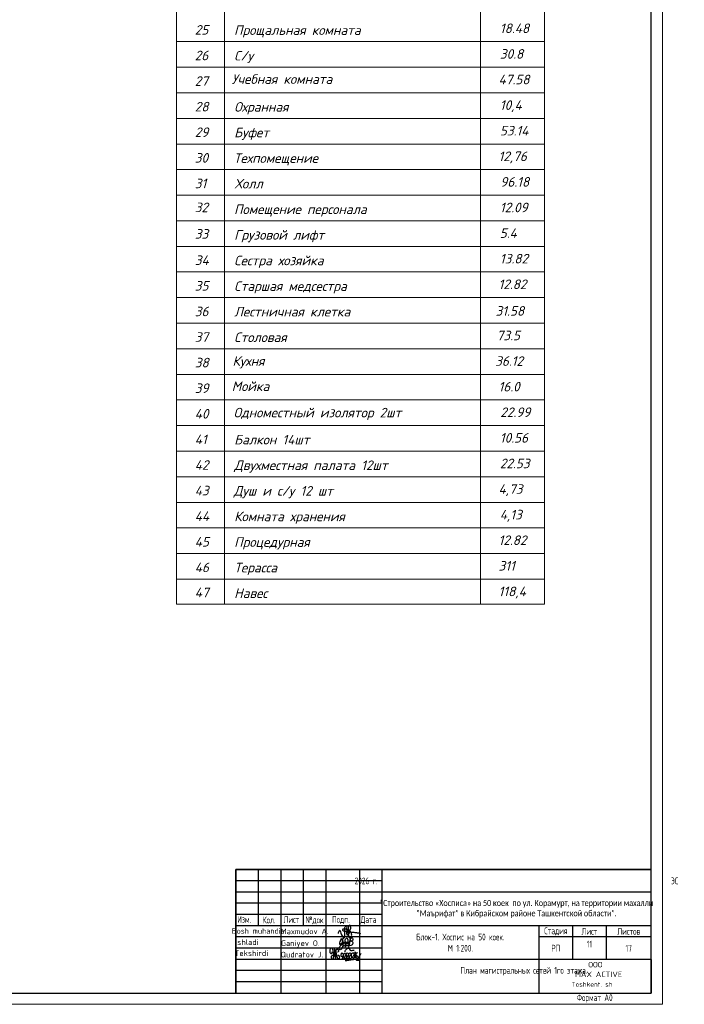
# Model space of a CAD drawing. Header units: millimetres. Extents: x 473009 to 2502882, y 456217 to 1153743.
# Tile 39 of 124: x 1378829 to 1408431, y 456769 to 500640. Entities that reach past the tile are written whole.
import ezdxf
from ezdxf.enums import TextEntityAlignment as Align

# ---------------------------------------------------------------- set-up
doc = ezdxf.new("R2010")
doc.units = ezdxf.units.MM
doc.layers.add('_Текст', color=7, linetype='Continuous')
doc.layers.add('ТХ. штамп', color=7, linetype='Continuous', lineweight=25)
doc.layers.add('ЭМ', color=240, linetype='Continuous', lineweight=20)
doc.styles.add('COMPLEX', font='isocpeur.ttf')
doc.styles.add('SPDS', font='spds.shx', dxfattribs={"width": 0.8, "height": 250})
doc.styles.add('SPDS1', font='spds.shx', dxfattribs={"width": 0.8})
doc.styles.add('ГОСТ 300', font='isocpeui.ttf', dxfattribs={"height": 250})

# ---------------------------------------------------------------- blocks, each defined once
blk = doc.blocks.new('A$C4c4061ee')
at = {"color": 184, "lineweight": 30}
blk.add_spline([(-39.7, -7.1), (-36.8, 4), (-34, 7.9), (-31.2, -0.1), (-24.1, -16.2), (-16.7, -23.5), (-13.9, -23.5), (-12.5, -17.9), (-12.5, 12.7), (-8.3, 24.8), (-4.4, 27), (-3.4, 21.4), (-5.7, 12.9), (-4.4, 8), (-4.4, -10), (-2, -12.6), (3.3, -10), (9.6, 6.1), (12.6, 19.5), (7.6, 28.9), (4.7, 26.6), (2.4, 16.6), (1.1, -1.2), (2.9, -14.2), (6.8, -24.8), (10.9, -24.8), (15, -21.3), (16.5, -17.2), (16.5, -9.9), (12, 2), (5.9, 7.4), (-2.7, 10.3), (-10, 12.1), (-17, 12.1), (-21.5, 11.2), (-22.5, 7.7), (-20, 5.4), (-14, 3.7), (-0.7, 1.8), (11, 0.5), (22.2, -1.2), (37.6, -2.6), (43.5, -3.6), (49.3, -4.5), (54.9, -6.4)], degree=3, dxfattribs=at)
blk = doc.blocks.new('Odil Ganiyev')
at = {"color": 184, "lineweight": 30}
for points, knots in [([(278093, -189111), (278063, -189124), (277979, -189180), (277976, -189469), (278121, -189357), (278159, -189260), (278167, -189222)], [0, 0, 0, 0, 84.01965, 319.3343, 434.006974, 519.963926, 519.963926, 519.963926, 519.963926]), ([(278167, -189222), (278181, -189151), (278171, -189084), (278111, -189103), (278093, -189111)], [526.826092, 526.826092, 526.826092, 526.826092, 665.559085, 706.396126, 706.396126, 706.396126, 706.396126]), ([(278396, -189316), (278466, -189243), (278495, -189145), (278487, -189009), (278378, -188944), (278332, -188998), (278319, -189020), (278305, -189050), (278280, -189134), (278300, -189288), (278388, -189386)], [0, 0, 0, 0, 210.331661, 341.544209, 437.993539, 521.209993, 521.209993, 521.209993, 602.643394, 823.015149, 823.015149, 823.015149, 823.015149]), ([(278617, -189118), (278680, -189058), (278780, -189127), (278817, -189262), (278675, -189400), (278595, -189412), (278531, -189410)], [498.211239, 498.211239, 498.211239, 498.211239, 560.962433, 628.560844, 789.184895, 992.203079, 992.203079, 992.203079, 992.203079]), ([(278604, -188939), (278630, -188908), (278658, -188890), (278746, -188897), (278776, -188980), (278743, -189054), (278691, -189101), (278617, -189118)], [0, 0, 0, 0, 59.301687, 137.83445, 232.671471, 306.955654, 371.443461, 371.443461, 371.443461, 371.443461])]:
    blk.add_open_spline(points, degree=3, knots=knots, dxfattribs=at)
for points in [[(278174, -189155), (278173, -189633), (278135, -189699), (278036, -189702), (278008, -189605), (278074, -189469), (278128, -189405), (278218, -189288)], [(278009, -189095), (278081, -189029), (278139, -189055), (278204, -188993)], [(278218, -189288), (278220, -189298), (278251, -189229), (278258, -189294), (278315, -189206), (278295, -189231), (278320, -189288), (278380, -189198), (278355, -189239), (278384, -189286), (278449, -189192), (278428, -189223), (278438, -189281), (278515, -189197), (278494, -189208), (278505, -189282), (278604, -188932), (278563, -189514)], [(278213, -189509), (278316, -189388), (278340, -189483), (278421, -189425), (278521, -189382)]]:
    blk.add_spline(points, degree=3, dxfattribs=at)
blk = doc.blocks.new('A$C77aec0c1')
at = {"color": 184, "lineweight": 30}
for points in [[(-78.4, 25.2), (-78.4, 19.8), (-80.1, 15.4), (-82.7, 15.2), (-85.9, 18.3), (-87.6, 24.6), (-87.6, 33.5), (-85.8, 41.5), (-83.2, 44.9), (-79.5, 45.3), (-74.8, 37.3), (-71.4, 24), (-70.3, 12.8), (-70.6, 1.9), (-72.5, -8.2), (-74.5, -11.9), (-76.7, -12.4), (-79.3, -9.8), (-81.1, -2.5), (-80.5, 2.8), (-78.6, 6.3), (-76.3, 8.1), (-74.2, 8.6)], [(-70.3, 8.8), (-64.2, 15.4), (-63.4, 26), (-64.7, 36.5), (-65.8, 41.1), (-66, 40.4), (-65.4, 38.6), (-63.9, 30.6), (-63.4, 26), (-62.4, 17.4), (-61.3, 7.7), (-60.5, -1.3), (-59.7, -9.1), (-59.2, -11.6), (-59.5, -10.3), (-59.8, -8.8), (-61, 4.4), (-61.6, 9.7), (-62.2, 15.2), (-62.4, 16.8), (-60.5, 15), (-58.2, 15.7), (-56.6, 21.2), (-56.7, 31.2), (-55.8, 37.1), (-53.2, 40), (-50, 39.7), (-45.9, 34.7), (-45.4, 29.7), (-46.3, 25.7), (-48.8, 25), (-50.3, 25.3)], [(-56.6, 20.3), (-55.7, 12.4), (-53.4, 2), (-50.9, -4.5), (-47.7, -7.4), (-43.4, -8.2), (-40.2, -6.5), (-38.7, -1.4), (-39.6, 2.9), (-41.5, 6), (-44.2, 7.7), (-47, 7.2), (-47.6, 5.7)], [(-30.4, 1), (-29.8, 17.4), (-28.4, 20.1), (-25.6, 19.9), (-20.5, 13.6), (-18.9, 4.6), (-17.5, -7.1), (-18.5, -11.1), (-21.9, -11.5), (-24, -7.9), (-23.3, -0.6), (-20.4, 7.3), (-17, 14), (-13.9, 18.7), (-9.6, 18.3), (-6.3, 10.9), (-5, -2.4), (-5, -8.8), (-9, -10.1), (-12.3, -6.5), (-11.2, 0.2), (-8.3, 6.3), (-6.9, 12.8), (-4.7, 17.9), (-0.2, 20.5), (4.2, 17.9), (6, 9.7), (7.1, 1), (7.6, -6.8), (4.7, -8.8), (0.1, -8.1), (-0.1, -1.4), (3.2, 6.9), (7.8, 15.8), (10.6, 19.9), (16, 19.6), (19.3, 13.2), (20.4, 0.9), (19.5, -6.1), (16.8, -9.2), (13.6, -8.5), (11.7, -1), (15.1, 6.9), (19.9, 14.2), (24.4, 19.9), (31, 21.1), (35, 14.6), (36.2, 0.9), (34.1, -5.6), (29.3, -6.4), (26.9, -3.5), (30.5, 6.3), (35.4, 12.4), (39.7, 19.3), (40.4, 25.2), (40.7, 24.3), (43.9, -4.9), (43.8, -3.9), (42.9, 9.7), (43.1, 12.5), (45.5, 16.5), (50.4, 21.1), (52.2, 22.2), (51.2, 21.8)], [(-10.4, 26.1), (-11.3, 30.7), (-5.9, 37.4), (1.2, 43.5), (6.2, 44.3), (10.3, 42.2), (12.4, 38), (15, 34.5), (18.4, 33), (24.9, 33.5), (29.4, 34.6), (33.6, 34.4), (35.1, 34)], [(42.9, 10.8), (45.1, 7.7), (48.3, 5.7), (51.7, 3.7), (54.9, -0.4), (57.8, -5.8), (58.9, -10.7), (58.5, -15.5), (56.8, -17.9), (52, -18.5), (48.4, -18.1), (46.1, -15.6), (45.8, -12.6), (48.1, -9.4), (51.1, -6.3), (54.5, -2.6), (57.9, 1), (62.2, 6.3), (66.5, 12.8), (69.8, 17.8)], [(-11.8, -17.3), (-2.7, -17.5), (7.9, -15.9), (17.6, -14.8), (25.1, -13.1), (30.9, -13.1)]]:
    blk.add_spline(points, degree=3, dxfattribs=at)
blk = doc.blocks.new('124343576765846544')
at = {"color": 7, "lineweight": 25, "ltscale": 100}
for p in [(526998, 459414), (521998, 457914)]:
    blk.add_line(p, (526998, 457914), dxfattribs=at)
at = {"layer": '_Текст', "color": 7, "lineweight": 30}
for p, q in [((526998, 463414), (508498, 463414)), ((509498, 463414), (509498, 460914)), ((510498, 463414), (510498, 457914)), ((511498, 463414), (511498, 460914)), ((512498, 463414), (512498, 457914)), ((513998, 463414), (513998, 457914)), ((514998, 463414), (514998, 457914)), ((526998, 462414), (514998, 462414)), ((514998, 461414), (508498, 461414)), ((526998, 460914), (508498, 460914)), ((521998, 460914), (521998, 457914)), ((526998, 460414), (521998, 460414)), ((526998, 459414), (514998, 459414))]:
    blk.add_line(p, q, dxfattribs=at)
at = {"layer": '_Текст', "color": 7, "linetype": 'ByBlock', "lineweight": 30}
blk.add_line((508498, 463414), (508498, 457914), dxfattribs=at)
at = {"layer": '_Текст', "color": 7, "lineweight": 25}
for p, q in [((514998, 462914), (508498, 462914)), ((514998, 462414), (508498, 462414)), ((514998, 461914), (508498, 461914)), ((523498, 460914), (523498, 459414)), ((524998, 460914), (524998, 459414)), ((514998, 460414), (508498, 460414)), ((514998, 459914), (508498, 459914)), ((514998, 459414), (508498, 459414)), ((514998, 458914), (508498, 458914)), ((514998, 458414), (508498, 458414))]:
    blk.add_line(p, q, dxfattribs=at)
for name, p, xscale, yscale, zscale in [('A$C4c4061ee', (513481, 460638), 10.45975922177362, 10.45975922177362, 10.45975922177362), ('A$C77aec0c1', (513463, 459525), 8.776011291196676, 8.776011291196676, 8.776011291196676)]:
    blk.add_blockref(name, p, dxfattribs=dict(xscale=xscale, yscale=yscale, zscale=zscale))
at = {"xscale": 0.7326778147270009, "yscale": 0.7326778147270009, "zscale": 0.7326778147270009, "rotation": 351.5695638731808}
blk.add_blockref('Odil Ganiyev', (331974, 627214), dxfattribs=at)
at = {"color": 0, "linetype": 'Continuous', "lineweight": -2, "style": 'COMPLEX', "width": 0.85}
blk.add_text('Bosh muhandis', height=250, dxfattribs=at).set_placement((509489, 460683), align=Align.MIDDLE_CENTER)
at = {"color": 0, "linetype": 'Continuous', "lineweight": -2, "style": 'COMPLEX'}
for s, p in [('Maxmudov A.', (510499, 460538)), ('Ganiyev O.', (510507, 460012)), ('Qudratov J.', (510499, 459505))]:
    blk.add_text(s, height=250, dxfattribs=at).set_placement(p)
for s, p in [('Ishladi', (508993, 460184)), ('Tekshirdi', (509191, 459691))]:
    blk.add_text(s, height=250, dxfattribs=at).set_placement(p, align=Align.MIDDLE_CENTER)
at = {"style": 'COMPLEX'}
for s, p in [('ООО', (524196, 459059)), ('MAX ACTIVE', (523607, 458628))]:
    blk.add_text(s, height=243.5, dxfattribs=at).set_placement(p)
at = {"ltscale": 100, "style": 'COMPLEX'}
blk.add_text('Toshkent. sh', height=206.67, dxfattribs=at).set_placement((525275, 458199), align=Align.RIGHT)
at = {"color": 0, "lineweight": 25, "insert": (525998, 459914), "char_height": 300, "width": 2000, "attachment_point": 5, "style": 'SPDS1'}
blk.add_mtext('17', dxfattribs=at)
at = {"layer": '_Текст', "color": 7, "lineweight": 25, "style": 'SPDS1', "width": 0.8}
for s, p in [('Изм.', (508560, 461043)), ('Кол.', (509690, 461022)), ('Лист', (510622, 461043)), ('№док', (511595, 461027)), ('Подп.', (512782, 461043)), ('Дата', (514053, 461043))]:
    blk.add_text(s, height=300, dxfattribs=at).set_placement(p)
at = {"layer": '_Текст', "color": 7, "char_height": 300, "attachment_point": 5}
for s, insert, width, style in [('2026 г.                                                                                        ЭС', (520998, 462914), 12000, 'SPDS1'), ('{\\fCalibri|b0|i0|c204|p34;\\H0.91667x;\\C256;"Строительство «Хосписа» на 50 коек  по ул. Корамурт, на территории махалли "Маърифат" в Кибрайском районе Ташкентской области".\\H1.30253x; }', (520998, 461664), 12000, 'SPDS'), ('Стадия', (522748, 460664), 1500, 'SPDS1'), ('Лист', (524248, 460664), 1500, 'SPDS1'), ('Листов', (525998, 460664), 1500, 'SPDS1'), ('Блок-1. Хоспис на 50 коек.\\PМ 1:200.', (518498, 460164), 7000, 'SPDS'), ('РП', (522748, 459914), 1500, 'SPDS1')]:
    blk.add_mtext(s, dxfattribs=dict(at, insert=insert, width=width, style=style))
blk = doc.blocks.new('1231234431252433')
at = {"color": 0, "linetype": 'Continuous', "lineweight": 30}
for p, q in [((394342, 193022), (412842, 193022)), ((394342, 187522), (394342, 193022))]:
    blk.add_line(p, q, dxfattribs=at)
at = {"layer": 'ЭМ', "color": 0, "lineweight": 20, "ltscale": 0.5}
blk.add_lwpolyline([(287242, 187022), (413342, 187022), (413342, 269622), (287242, 269622)], close=True, dxfattribs=at)
at = {"layer": 'ЭМ', "color": 0, "lineweight": 30, "ltscale": 0.5}
blk.add_lwpolyline([(289242, 187522), (412842, 187522), (412842, 269122), (289242, 269122)], close=True, dxfattribs=at)

msp = doc.modelspace()

# ---------------------------------------------------------------- linework, layer by layer
at = {"color": 0, "lineweight": 9}
for p, q in [((1385805.7, 529633.2), (1385805.7, 492820.6)), ((1387944.1, 529633.2), (1387944.1, 492820.6)), ((1399348.9, 529633.2), (1399348.9, 492820.6)), ((1402200.1, 492820.6), (1402200.1, 529633.2)), ((1385805.7, 499663.5), (1402200.1, 499663.5)), ((1385805.7, 498523), (1402200.1, 498523)), ((1385805.7, 497382.5), (1402200.1, 497382.5)), ((1385805.7, 496242.1), (1402200.1, 496242.1)), ((1385805.7, 495101.6), (1402200.1, 495101.6)), ((1385805.7, 493961.1), (1402200.1, 493961.1)), ((1385805.7, 492820.6), (1385805.7, 474595.6)), ((1385805.7, 492820.6), (1402200.1, 492820.6)), ((1385805.7, 492820.6), (1402200.1, 492820.6)), ((1387944.1, 492820.6), (1387944.1, 474595.6)), ((1399348.9, 492820.6), (1399348.9, 474595.6)), ((1402200.1, 474595.6), (1402200.1, 492820.6)), ((1385805.7, 491680.1), (1402200.1, 491680.1)), ((1385805.7, 490539.7), (1402200.1, 490539.7)), ((1385805.7, 489399.2), (1402200.1, 489399.2)), ((1385805.7, 488258.7), (1402200.1, 488258.7)), ((1385805.7, 487118.2), (1402200.1, 487118.2)), ((1385805.7, 485977.7), (1402200.1, 485977.7)), ((1385805.7, 484837.3), (1402200.1, 484837.3)), ((1385805.7, 483696.8), (1402200.1, 483696.8)), ((1385805.7, 482556.3), (1402200.1, 482556.3)), ((1385805.7, 481415.8), (1402200.1, 481415.8)), ((1385805.7, 480275.3), (1402200.1, 480275.3)), ((1385805.7, 479134.9), (1402200.1, 479134.9)), ((1385805.7, 477994.4), (1402200.1, 477994.4)), ((1385805.7, 476853.9), (1402200.1, 476853.9)), ((1385805.7, 475713.4), (1402200.1, 475713.4)), ((1385805.7, 474595.6), (1402200.1, 474595.6)), ((1385805.7, 474595.6), (1402200.1, 474595.6))]:
    msp.add_line(p, q, dxfattribs=at)

# ---------------------------------------------------------------- block references
at = {"lineweight": 50}
for name, p in [('1231234431252433', (994115.6, 269747)), ('124343576765846544', (879959.2, -645.1))]:
    msp.add_blockref(name, p, dxfattribs=at)

# ---------------------------------------------------------------- texts
at = {"style": 'ГОСТ 300'}
for s, p in [('25', (1386625.2, 499973.2)), ('Прощальная комната', (1388376.4, 499962)), ('18.48', (1400215.4, 500042.7)), ('26', (1386625.2, 498832.7)), ('С/у', (1388382.3, 498821.6)), ('30.8', (1400216, 498902.2)), ('27', (1386625.2, 497692.2)), ('Учебная комната', (1388272.7, 497779.5)), ('47.58', (1400156.1, 497761.7)), ('28', (1386625.2, 496551.7)), ('Охранная', (1388382.6, 496540.6)), ('10,4', (1400216, 496621.2)), ('29', (1386625.2, 495411.2)), ('Буфет', (1388382.6, 495400.1)), ('53.14', (1400216, 495480.7)), ('30', (1386625.2, 494270.8)), ('Техпомещение', (1388362.2, 494259.6)), ('12,76', (1400156.1, 494340.3)), ('31', (1386625.2, 493130.3)), ('96.18', (1400235.1, 493199.8)), ('Холл', (1388399.8, 493119.2)), ('32', (1386625.2, 492063.7)), ('Помещение персонала', (1388376.4, 491978.7)), ('12.09', (1400215.4, 492059.3)), ('33', (1386625.2, 490881.6)), ('Грузовой лифт', (1388382.6, 490838.2)), ('5.4', (1400212.1, 490918.8)), ('34', (1386625.2, 489708.8)), ('Сестра хозяйка', (1388382.3, 489697.7)), ('13.82', (1400216, 489778.3)), ('35', (1386625.2, 488568.4)), ('Старшая медсестра', (1388382.3, 488557.2)), ('12.82', (1400156.1, 488637.9)), ('36', (1386625.2, 487427.9)), ('31.58', (1400022.9, 487450.8)), ('Лестничная клетка', (1388382.6, 487416.8)), ('37', (1386625.2, 486287.4)), ('Столовая', (1388381.9, 486276.3)), ('73.5', (1400072.5, 486356.9)), ('38', (1386625.2, 485146.9)), ('Кухня', (1388306.5, 485216.4)), ('36.12', (1400005.4, 485216.4)), ('39', (1386625.2, 484006.4)), ('Мойка', (1388272.7, 484093.8)), ('16.0', (1400156.1, 484075.9)), ('40', (1386625.2, 482866)), ('Одноместный изолятор 2шт', (1388356.5, 482919)), ('22.99', (1400235.1, 482935.5)), ('41', (1386625.2, 481725.5)), ('10.56', (1400216, 481795)), ('Балкон 14шт', (1388382.6, 481714.4)), ('42', (1386625.2, 480585)), ('Двухместная палата 12шт', (1388382.6, 480573.9)), ('22.53', (1400216, 480654.5)), ('43', (1386625.2, 479444.5)), ('Душ и с/у 12 шт', (1388362.2, 479433.4)), ('4,73', (1400156.1, 479514)), ('44', (1386625.2, 478304)), ('Комната хранения', (1388382.6, 478292.9)), ('4,13', (1400212.1, 478373.5)), ('45', (1386625.2, 477163.6)), ('Процедурная', (1388382.3, 477152.4)), ('12.82', (1400156.1, 477233.1)), ('46', (1386625.2, 476023.1)), ('311', (1400156.1, 476092.6)), ('Терасса', (1388382.3, 476012)), ('47', (1386625.2, 474905.3)), ('Навес', (1388382.3, 474871.5)), ('118,4', (1400156.1, 474952.1))]:
    msp.add_text(s, height=427.68, dxfattribs=at).set_placement(p)
at = {"color": 7, "ltscale": 2, "insert": (513015.9, 476034.8), "char_height": 250, "width": 17719.705, "attachment_point": 4, "line_spacing_factor": 1.44, "style": 'SPDS1'}
msp.add_mtext('\\pi7954.85267;{\\L\\C256;Общие данные\\P\\pi0;\\l    1.Настоящий проект электроосвещения и электрооборудования здания выполнен на основании следующих исходных данных разделов: АР, ОВ, ОС, ТХ. \\PВРУ-1- Ру =116,2кВт; \\P             Рр =98,7кВт.\\P    2.Проектом предусмотрено рабочее (общее, местное) ремонтное и аварийное освещение.\\P    3.Общее рабочее освещение предусматривается стационарными светодиодными светильниками. Выбор типа светильников производился в соответствии с назначением помещений, характеристикой среды и требованиями архитектурного оформления.\\P   4.Освещенность помещений принята согласно нормам и правилам КМК2.01.05-98.\\P   5.Управление рабочим освещением осуществляется выключателями, установленными по месту в помещениях .\\P   6.Аварийное освещение предусматривается по линиям проходов и выходов из здания. Светильники аварийного освещения выделяются из числа светильников общего рабочего освещения и питаются от сети аварийного освещения.\\P   7.Включение светильников общего и аварийного освещения раздельное.\\P  8.Групповая осветительная сеть выполняется кабелем марки ВВГнг-0,66  в ПВХ гофротрубе за подвесным потолком, в плитах перекрытий.   \\P     9.Силовыми электроприемниками являются  технологическое,  сантехническое оборудование. Номинальная мощность установленных электроприемников принята в соответствии с заданиями технологической, вентиляционной частей проекта. \\PРасчетная мощность силовых электроприемников определена методом коэффициентов спроса по характерным группам электроприемников (на основании рекомендаций КМК). . Отключение общей вентиляции при пожаре осуществляется поступлением сигнала на магнитный пускатель "МП".\\P     10.Силовая распределительная сеть выполняется кабелем ВВГнг, проложенная за подвесным потолком в ПВХ гофротрубе и скрыто в ПВХ трубе под слоем штукатурки. \\P     11.Силовые распределительные пункты приняты с автоматическими выключателями на отходящих линиях. Щиты принять навесными. В качестве главного распределительного щита принята панель ПР. Магистральные сети выполняются кабелем марки ВВГнг, проложенные в гофрированных трубах ПВХ, на скобах.\\P    12.Для защиты от поражения электрическим током предусматривается следующие виды заземления :\\P     Заземление всех корпусов электроприемников выполняется в однофазной сети третьим  заземляющим проводом,в трехфазной-пятым заземляющим проводом.\\PВ проекте принята система заземления TN-S. Ввод в здание должен быть предусмотрен пятижильным кабелем. Пятая жила соединяется с заземленной нейтралью источника.\\P    13. Опасные зоны на объекте отсутствуют\\C5;.\\P    }14. {\\C256;Монтаж выполнить в соответствии с ПУЭ и КМК3.05.06-97.}', dxfattribs=at)
at = {"color": 1, "lineweight": 25, "ltscale": 100, "char_height": 300, "attachment_point": 5, "style": 'SPDS1'}
for s, insert, width in [('{\\C0;11}', (1404207.3, 459452.2), 1500), ('{\\C0;План магистральных сетей 1го этажа. }', (1401286.2, 458243.1), 11701.524)]:
    msp.add_mtext(s, dxfattribs=dict(at, insert=insert, width=width))
at = {"layer": 'ТХ. штамп', "lineweight": 25, "insert": (1404443.4, 457026.2), "char_height": 300, "width": 3000, "attachment_point": 5, "style": 'SPDS1'}
msp.add_mtext('Формат А0', dxfattribs=at)

doc.saveas('drawing.dxf')
